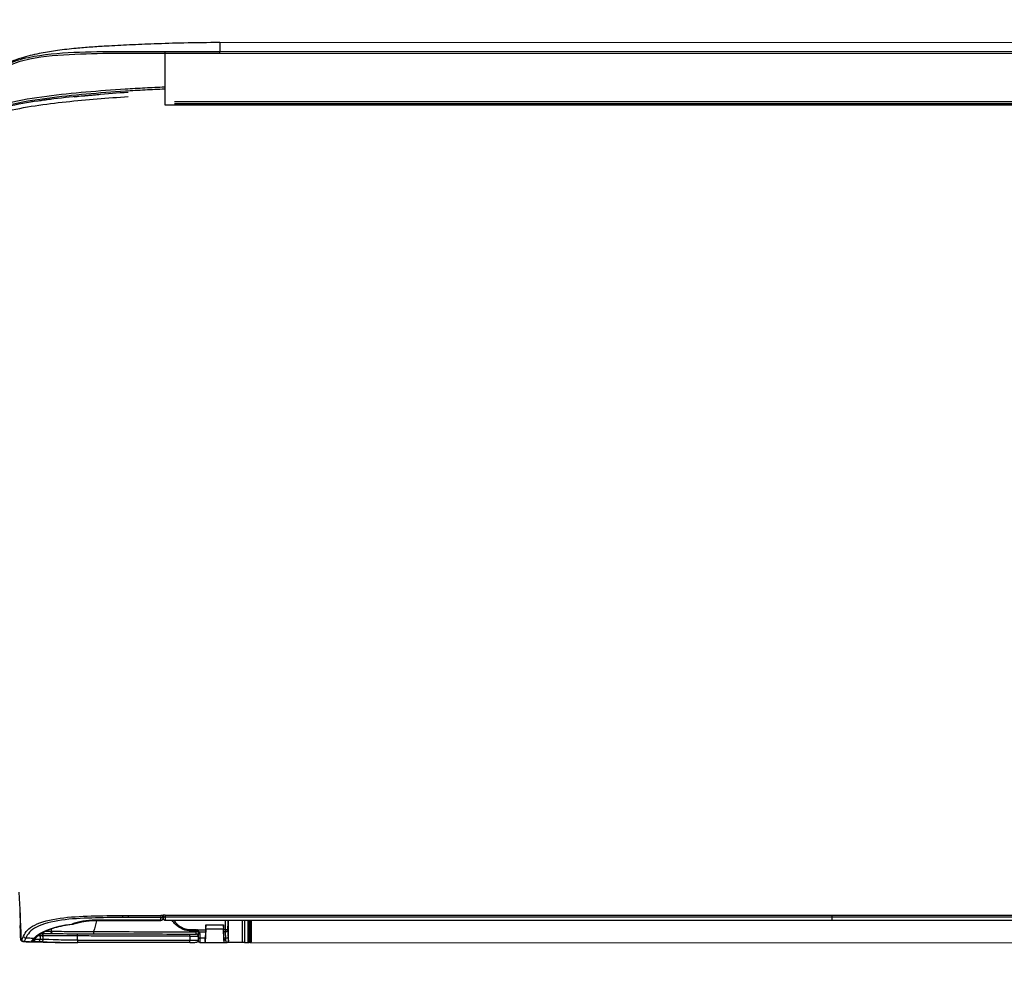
# Model space of a CAD drawing. Header units: millimetres. Extents: x 922208 to 1069538, y -182208 to -99877.
# Tile 144 of 256: x 989729 to 989949, y -172339 to -172129. Entities that reach past the tile are written whole.
import ezdxf

# ---------------------------------------------------------------- set-up
doc = ezdxf.new("R2010")
doc.units = ezdxf.units.MM
doc.header["$MEASUREMENT"] = 0
doc.linetypes.add('HIDDEN', pattern=[20, 10, -10])
doc.layers.add('IS_KLIM_urządzenia', color=3, linetype='Continuous')
doc.layers.add('IS_POWRÓT', color=5, linetype='HIDDEN', lineweight=30)
doc.layers.add('Nowe_220-A Ściany_Nr_pióra__7', color=7, linetype='Continuous', lineweight=13)
doc.styles.add('STYL_AUTOMATYCZNY_1', font='arial.ttf')

# ---------------------------------------------------------------- blocks, each defined once
blk = doc.blocks.new('parter01')
at = {"layer": 'Nowe_220-A Ściany_Nr_pióra__7', "color": 7, "linetype": 'Continuous', "lineweight": 0, "insert": (989209.88908, -112809.08834), "char_height": 125, "attachment_point": 7, "style": 'STYL_AUTOMATYCZNY_1'}
blk.add_mtext('\\A1;{\\pql;\\pt0;\\fArial|b0|i0|c238|p0;\\W1.000000;hp 85\\fArial|b0|i0|c238|p0;\\W1.000000;\\A1{\\H.66x;\\S^  ;}\\fArial|b0|i0|c238|p0;\\W1.000000;\\fArial|b0|i0|c238|p0;\\W1.000000;}', dxfattribs=at)
blk = doc.blocks.new('G$CFEA986A8')
at = {"layer": 'IS_KLIM_urządzenia', "linetype": 'Continuous'}
for p, q in [((902.57, 201.14), (563.89, 201.26)), ((902.37, 200.15), (902.37, 200.94)), ((902.57, 201.14), (902.77, 201.14)), ((902.57, 201.14), (902.57, 200.15)), ((903.79, 201.14), (902.77, 201.14)), ((902.77, 200.15), (902.77, 201.14)), ((902.97, 200.94), (902.97, 200.15)), ((908.45, 201.14), (907.89, 201.14)), ((912.52, 201.14), (908.47, 201.14)), ((912.52, 201.14), (912.37, 198.14)), ((912.55, 201.14), (912.52, 201.14)), ((913.83, 201.14), (912.55, 201.14)), ((914.13, 200.84), (914.13, 199.99)), ((902.37, 196.17), (902.37, 200.15)), ((902.57, 200.15), (902.57, 196.17)), ((902.77, 200.15), (902.57, 200.15)), ((902.78, 196.17), (902.77, 200.15)), ((902.97, 200.15), (902.98, 196.17)), ((908.01, 200.14), (908.41, 200.14)), ((912.56, 198.77), (912.59, 200.14)), ((912.59, 200.14), (913.83, 200.14)), ((913.83, 199.19), (913.83, 200.14)), ((914.13, 199.99), (914.13, 199.04)), ((772.5, 196.17), (772.5, 196.12)), ((772.5, 195.46), (772.5, 196.12)), ((921.53, 196.12), (921.53, 196.17)), ((772.5, 195.01), (772.5, 195.46)), ((921.53, 195.01), (921.53, 195.46)), ((46.52, 13.96), (921.55, 13.84)), ((48.58, 13.7), (919.48, 13.58)), ((921.53, 13.84), (921.53, 2.34)), ((919.48, 13.06), (48.58, 13.18)), ((58.74, 2.46), (909.33, 2.34)), ((58.73, 0), (909.33, -0.12)), ((909.33, 1.87), (58.74, 1.98))]:
    blk.add_line(p, q, dxfattribs=at)
at = {"layer": 'IS_KLIM_urządzenia', "linetype": 'Continuous', "extrusion": (0, 0, -1)}
for centre, radius, start, end in [((-902.57, 200.94), 0.2, 0.06, 90), ((-902.77, 200.94), 0.2, 90, 179.94), ((-913.83, 200.84), 0.3, 90, 180), ((-949.35, 200.44), 0.5, 357.7297, 89), ((-914.63, 199.19), 0.8, 328.4419, 0), ((-914.63, 199.04), 0.5, 328.4419, 360), ((-949.38, 199.62), 0.5, 270.2, 357.9509)]:
    blk.add_arc(centre, radius, start, end, dxfattribs=at)
at = {"layer": 'IS_KLIM_urządzenia', "linetype": 'Continuous', "extrusion": (1.00954e-06, -2.82004e-16, 1)}
blk.add_arc((953.43, 198.1, 0), 0.5, 336.3033, 1.7827, dxfattribs=at)
at = {"layer": 'IS_KLIM_urządzenia', "linetype": 'Continuous', "extrusion": (1.60164e-27, -6.12303e-17, -1)}
blk.add_arc((-921.53, 195.67), 0.5, 90, 180, dxfattribs=at)
at = {"layer": 'IS_KLIM_urządzenia', "linetype": 'Continuous'}
blk.add_arc((922.53, 195.67), 0.5, 90, 180, dxfattribs=at)
for centre, major_axis, ratio, start_param, end_param in [((907.89, 200.64), (0, -0.5), 0.996195, 3.141593, 4.711612), ((916.08, 200.61), (0, -0.5), 0.034873, 3.089201, 4.710644), ((941.09, 200.61), (0, -0.5), 0.034873, 3.089633, 4.710644), ((941.13, 200.61), (0, 0.5), 0.034873, 6.231234, 7.852245), ((949.95, 200.45), (0.009, -0.5), 0.86661, 3.141593, 4.730312), ((951.12, 200.47), (0.009, -0.5), 0.866632, 3.141593, 4.730968), ((951.61, 200.49), (-0.144, 0.479), 0.997743, 5.938151, 6.276421), ((953.13, 200.41), (0.026, 0.499), 0.9983, 4.780824, 6.283185), ((902.57, 200.15), (-0.2, 0), 0.005236, 4.712394, 6.283185), ((902.77, 200.15), (-0.2, 0), 0.005236, 3.141593, 4.712397), ((908.01, 199.89), (-0.499, -0.025), 0.499537, 4.687551, 6.182407), ((908.08, 198.46), (-0.499, -0.025), 0.499537, 4.687551, 6.182407), ((908.08, 198.21), (-0.5, 0), 0.001724, 4.74727, 6.195919), ((913.83, 199.99), (-0.3, 0), 0.500503, 3.141593, 4.742589), ((913.83, 199.04), (-0.3, 0), 0.500503, 3.141593, 4.742589), ((913.95, 198.62), (-0.256, -0.157), 0.454954, 3.141593, 4.474043), ((914.63, 199.71), (0.5, 0), 0.97477, 3.141593, 4.707041), ((914.65, 199.74), (-0.002, -0.5), 0.988846, 4.715581, 6.283185), ((914.63, 198.74), (0.5, 0), 0.003693, 3.75529, 4.703662), ((914.41, 198.27), (0.084, 0.288), 0.033955, 0, 1.578937), ((914.63, 198.24), (0, -0.3), 0.034873, 3.141593, 4.710644), ((915.73, 198.24), (0, -0.3), 0.034873, 3.141593, 4.710644), ((916.08, 199.73), (-0.002, -0.5), 0.034879, 4.710765, 6.283185), ((941.17, 199.65), (-0.002, -0.5), 0.034879, 4.710765, 6.283185), ((946.76, 198.64), (0.002, 0.49), 0.738248, 4.644813, 6.283185), ((949.98, 199.62), (-0.002, -0.5), 0.86639, 4.745476, 5.27577), ((950.87, 199.75), (-0.375, 0.331), 0.874767, 5.323694, 7.085331), ((952.71, 199.67), (-0.457, 0.203), 0.909388, 3.595277, 5.050644), ((921.53, 195.67), (-0.5, 0), 0.894842, 3.141593, 4.712389), ((922.53, 195.67), (0.5, 0), 0.910452, 1.566816, 3.141593), ((922.53, 195.67), (0, 0.5), 0.009623, 5.856747, 6.283185), ((937.19, 195.67), (0, 0.5), 0.010876, 5.85437, 6.283185), ((942.41, 196.53), (0.154, -0.476), 0.571177, 2.610999, 3.141593), ((942.41, 196.53), (-0.055, 0.497), 0.256635, 5.838948, 6.28321), ((921.53, 195.01), (-0.5, 0), 0.894842, 3.141593, 4.712389), ((921.53, 195.01), (-0.5, 0), 0.001524, 1.570796, 3.141593), ((922.53, 195.11), (0.5, 0), 0.910238, 1.566572, 3.141593), ((922.53, 195.11), (0.5, 0), 0.001837, 3.141593, 4.717362), ((922.53, 195.11), (0.001, 0.5), 0.004977, 4.710563, 5.856245), ((921.53, 2.37), (0, 0.5), 0.000014, 1.623156, 3.109817)]:
    blk.add_ellipse(centre, major_axis=major_axis, ratio=ratio, start_param=start_param, end_param=end_param, dxfattribs=at)
at = {"layer": 'IS_KLIM_urządzenia', "linetype": 'Continuous', "extrusion": (0, 0, -1)}
for centre, major_axis, ratio, start_param, end_param in [((912.44, 199.14), (-0.11, -2), 0.052397, 3.13883, 4.18571), ((913.83, 199.14), (0, -2), 0.005231, 2.094713, 3.141593)]:
    blk.add_ellipse(centre, major_axis=major_axis, ratio=ratio, start_param=start_param, end_param=end_param, dxfattribs=at)
at = {"layer": 'IS_KLIM_urządzenia', "linetype": 'Continuous'}
for points, degree in [([(903.79, 201.14), (903.95, 201.14), (904.1, 201.14), (904.26, 201.14)], 3), ([(903.79, 196.17), (903.79, 197.83), (903.79, 199.49), (903.79, 201.14)], 3), ([(904.26, 201.14), (904.26, 199.49), (904.26, 197.83), (904.26, 196.17)], 3), ([(907.4, 200.64), (907.39, 200.64), (907.39, 200.64), (907.39, 200.64)], 3), ([(907.39, 200.64), (907.39, 199.15), (907.39, 197.66), (907.39, 196.17)], 3), ([(907.88, 201.14), (907.89, 201.14), (907.89, 201.14), (907.89, 201.14)], 3), ([(908.47, 201.14), (908.46, 201.14), (908.45, 201.14), (908.45, 201.14)], 3), ([(908.62, 198.14), (908.57, 199.14), (908.52, 200.14), (908.47, 201.14)], 3), ([(914.13, 200.54), (914.13, 200.36), (914.13, 200.17), (914.13, 199.99)], 3), ([(916.07, 199.74), (916.07, 200.03), (916.07, 200.32), (916.07, 200.62)], 3), ([(916.08, 201.11), (924.42, 201.11), (932.75, 201.11), (941.09, 201.11)], 3), ([(941.07, 200.62), (941.08, 200.62), (941.1, 200.62), (941.11, 200.62)], 3), ([(948.85, 200.42), (948.86, 200.19), (948.87, 199.97), (948.87, 199.74)], 3), ([(951.64, 200.99), (951.56, 200.97), (951.29, 200.69), (950.89, 200.21)], 3), ([(951.53, 200.98), (951.42, 200.97), (951.28, 200.97), (951.11, 200.97)], 3), ([(951.65, 200.98), (951.47, 200.97)], 1), ([(951.65, 200.99), (951.65, 200.99), (951.64, 200.99), (951.64, 200.99)], 3), ([(951.87, 200.98), (951.87, 200.98), (951.87, 200.98), (951.87, 200.98)], 3), ([(951.88, 200.98), (952.37, 200.96), (952.87, 200.93), (953.37, 200.9)], 3), ([(952.73, 200.13), (952.95, 200.65), (953.08, 200.92), (953.16, 200.91)], 3), ([(953.63, 200.42), (953.55, 200.42), (953.42, 200.17), (953.2, 199.67)], 3), ([(953.38, 200.9), (953.63, 200.89), (953.84, 200.67), (953.85, 200.42)], 3), ([(953.78, 200.42), (953.74, 200.42), (953.73, 200.42), (953.63, 200.42)], 3), ([(907.58, 196.17), (907.58, 196.85), (907.59, 197.53), (907.59, 198.21)], 3), ([(908.07, 198.21), (908.07, 197.53), (908.07, 196.85), (908.07, 196.17)], 3), ([(908.46, 198.19), (908.33, 198.19), (908.2, 198.2), (908.07, 198.21)], 3), ([(908.08, 198.71), (908.2, 198.7), (908.32, 198.69), (908.44, 198.69)], 3), ([(908.41, 200.14), (908.42, 199.66), (908.43, 199.17), (908.44, 198.69)], 3), ([(914.4, 198.27), (913.78, 198.27), (913.16, 198.27), (912.54, 198.27)], 3), ([(912.56, 198.77), (913.02, 198.77), (913.48, 198.77), (913.94, 198.77)], 3), ([(914.13, 198.74), (914.13, 198.82), (914.13, 198.91), (914.13, 198.98)], 3), ([(914.62, 198.24), (914.55, 198.24), (914.47, 198.25), (914.4, 198.27)], 3), ([(914.49, 198.56), (914.54, 198.54), (914.59, 198.54), (914.63, 198.54)], 3), ([(914.65, 199.24), (914.64, 199.24), (914.63, 199.24), (914.63, 199.23)], 3), ([(936.94, 196.3), (937.09, 197.09), (937.3, 197.88), (937.59, 198.66)], 3), ([(937.59, 198.66), (937.59, 198.66), (937.59, 198.66), (937.59, 198.66)], 3), ([(950.89, 200.21), (949.55, 198.7), (946.42, 197.44), (942.41, 196.99)], 3), ([(947, 198.6), (946.98, 198.42), (946.96, 198.23), (946.95, 198.04)], 3), ([(947.09, 198.59), (947.05, 198.6), (947.01, 198.6), (946.96, 198.61)], 3), ([(948.88, 199.6), (948.88, 199.6), (949.11, 199.6), (949.55, 199.6)], 3), ([(949.55, 199.6), (949.68, 199.6), (949.82, 199.6), (949.95, 199.6)], 3), ([(953.9, 198.93), (953.92, 198.4), (953.94, 197.87), (953.95, 197.34)], 3), ([(448.64, 196.29), (505.06, 196.29), (561.48, 196.29), (772.5, 196.17)], 3), ([(772.5, 196.12), (561.48, 196.24), (505.06, 196.24), (448.64, 196.24)], 3), ([(772.5, 196.17), (822.17, 196.17), (871.85, 196.17), (921.53, 196.17)], 3), ([(942.26, 197.01), (940.8, 196.54), (939.06, 196.17), (937.19, 196.17)], 3), ([(937.19, 196.13), (939.13, 196.13), (940.91, 196.5), (942.41, 196.99)], 3), ([(942.26, 197.01), (941.32, 196.71), (940.35, 196.47), (939.34, 196.33)], 3), ([(954.08, 193.57), (954.03, 194.82), (953.99, 196.07), (953.96, 197.32)], 3), ([(772.5, 195.01), (561.48, 195.13), (505.06, 195.13), (448.64, 195.13)], 3), ([(922.03, 195.11), (922.03, 195.29), (922.03, 195.48), (922.03, 195.67)], 3), ([(922.03, 195.1), (922.03, 195.07), (922.03, 195.04), (922.03, 195.01)], 3), ([(922.53, 195.56), (924.95, 195.55), (927.37, 195.55), (929.79, 195.53)], 3), ([(929.79, 195.08), (927.37, 195.09), (924.95, 195.1), (922.53, 195.1)], 3), ([(929.79, 195.53), (929.79, 195.45), (929.79, 195.27), (929.79, 195.08)], 3), ([(929.79, 195.53), (930.21, 195.53), (930.63, 195.53), (931.05, 195.53)], 3), ([(931.05, 195.07), (931.04, 195.07), (931.03, 195.07), (931.02, 195.07)], 3), ([(951.29, 13.18), (951.31, 13.06), (951.34, 12.94), (951.37, 12.81)], 3), ([(909.33, 2.34), (909.33, 2.09), (909.33, 1.88), (909.33, 1.87)], 3), ([(909.33, 2.34), (913.4, 2.34), (917.46, 2.34), (921.53, 2.34)], 3), ([(909.33, -0.12), (909.33, -0.12), (909.33, 0.54), (909.33, 1.87)], 3)]:
    blk.add_open_spline(points, degree=degree, dxfattribs=at)
for points, knots in [([(904.26, 201.14), (905.3, 201.14), (906.35, 201.14), (907.41, 201.14), (907.42, 201.14), (907.59, 201.14), (907.74, 201.14), (907.88, 201.14)], [0, 0, 0, 0, 0.863472, 0.863472, 0.877231, 0.877231, 1, 1, 1, 1]), ([(907.39, 200.64), (907.39, 200.7), (907.4, 200.75), (907.43, 200.86), (907.46, 200.91), (907.53, 201), (907.57, 201.04), (907.67, 201.09), (907.72, 201.12), (907.81, 201.14), (907.85, 201.14), (907.88, 201.14)], [0, 0, 0, 0, 0.21439, 0.21439, 0.428764, 0.428764, 0.643392, 0.643392, 0.858543, 0.858543, 1, 1, 1, 1]), ([(907.51, 199.89), (907.5, 200.05), (907.49, 200.2), (907.47, 200.42), (907.45, 200.5), (907.43, 200.61), (907.41, 200.64), (907.4, 200.64)], [0, 0, 0, 0, 0.353543, 0.353543, 0.676789, 0.676789, 1, 1, 1, 1]), ([(907.89, 201.14), (907.91, 201.14), (907.92, 201.1), (907.95, 200.95), (907.96, 200.84), (907.99, 200.55), (908, 200.35), (908.01, 200.14)], [0, 0, 0, 0, 0.323073, 0.323073, 0.646292, 0.646292, 1, 1, 1, 1]), ([(908.41, 200.14), (908.41, 200.33), (908.4, 200.51), (908.41, 200.8), (908.41, 200.92), (908.42, 201.09), (908.44, 201.14), (908.45, 201.14)], [0, 0, 0, 0, 0.320954, 0.320954, 0.641904, 0.641904, 1, 1, 1, 1]), ([(916.08, 201.11), (915.92, 201.11), (915.58, 201.11), (915.09, 201.1), (914.76, 201.08), (914.6, 201.05), (914.48, 201.03), (914.36, 200.97), (914.25, 200.87), (914.17, 200.73), (914.13, 200.61), (914.14, 200.54), (914.14, 200.54)], [0, 0, 0, 0, 0.161926, 0.367066, 0.579486, 0.703061, 0.770747, 0.816557, 0.869414, 0.929709, 0.994845, 1, 1, 1, 1]), ([(916.07, 200.62), (915.94, 200.62), (915.82, 200.61), (915.48, 200.61), (915.27, 200.61), (914.89, 200.6), (914.71, 200.59), (914.43, 200.58), (914.32, 200.57), (914.17, 200.56), (914.13, 200.55), (914.13, 200.54)], [0, 0, 0, 0, 0.119883, 0.119883, 0.339691, 0.339691, 0.55974, 0.55974, 0.779888, 0.779888, 1, 1, 1, 1]), ([(941.07, 200.62), (940.74, 200.62), (940.4, 200.62), (938.74, 200.62), (937.41, 200.62), (930.74, 200.62), (925.41, 200.62), (918.74, 200.62), (917.4, 200.62), (916.07, 200.62)], [0, 0, 0, 0, 0.039967, 0.039967, 0.199835, 0.199835, 0.839306, 0.839306, 1, 1, 1, 1]), ([(948.84, 201.02), (948.83, 201.02), (948.3, 201.03), (947.14, 201.07), (945.21, 201.1), (943.52, 201.11), (942.31, 201.11), (941.7, 201.11), (941.39, 201.11), (941.22, 201.11), (941.13, 201.11), (941.09, 201.11)], [0, 0, 0, 0, 0.004945, 0.253708, 0.502472, 0.751236, 0.875618, 0.937809, 0.968905, 0.984452, 1, 1, 1, 1]), ([(941.11, 200.62), (941.11, 200.6), (941.11, 200.58), (941.13, 200.26), (941.14, 199.95), (941.15, 199.65)], [0, 0, 0, 0, 0.050907, 0.050907, 1, 1, 1, 1]), ([(941.11, 200.62), (943.18, 200.61), (945.18, 200.56), (948.02, 200.45), (948.85, 200.42), (948.85, 200.42)], [0, 0, 0, 0, 0.5, 0.5, 1, 1, 1, 1]), ([(949.34, 200.94), (949.35, 200.94), (948.46, 200.96), (945.43, 201.07), (943.32, 201.12), (941.13, 201.11)], [0, 0, 0, 0, 0.5, 0.5, 1, 1, 1, 1]), ([(948.84, 201.02), (949.2, 201), (949.92, 200.98), (950.51, 200.96), (950.78, 200.96), (950.82, 200.96)], [0, 0, 0, 0, 0.463265, 0.920562, 1, 1, 1, 1]), ([(948.85, 200.42), (948.85, 200.42), (948.93, 200.42), (949.2, 200.42), (949.34, 200.43), (949.52, 200.43)], [0, 0, 0, 0, 0.594507, 0.594507, 1, 1, 1, 1]), ([(948.85, 200.42), (948.86, 200.2), (948.87, 199.99), (948.88, 199.72), (948.88, 199.66), (948.88, 199.6)], [0, 0, 0, 0, 0.787839, 0.787839, 1, 1, 1, 1]), ([(949.94, 200.95), (949.78, 200.94), (949.65, 200.94), (949.41, 200.94), (949.34, 200.94), (949.34, 200.94)], [0, 0, 0, 0, 0.405495, 0.405495, 1, 1, 1, 1]), ([(949.52, 200.43), (949.68, 200.43), (949.85, 200.44), (950.24, 200.44), (950.46, 200.45), (950.68, 200.45)], [0, 0, 0, 0, 0.427577, 0.427577, 1, 1, 1, 1]), ([(949.55, 199.6), (949.54, 199.67), (949.54, 199.74), (949.53, 200.01), (949.52, 200.22), (949.52, 200.43)], [0, 0, 0, 0, 0.242772, 0.242772, 1, 1, 1, 1]), ([(951.11, 200.97), (951.05, 200.97), (951, 200.97), (950.61, 200.96), (950.27, 200.95), (949.94, 200.95)], [0, 0, 0, 0, 0.140287, 0.140287, 1, 1, 1, 1]), ([(951.47, 200.97), (951.44, 200.96), (951.35, 200.93), (951.24, 200.85), (951.05, 200.69), (950.79, 200.42), (950.54, 200.13), (950.49, 200.07)], [0, 0, 0, 0, 0.055654, 0.152218, 0.398919, 0.883415, 1, 1, 1, 1]), ([(951.3, 200.97), (951.33, 200.97), (951.36, 200.97), (951.43, 200.97), (951.47, 200.97), (951.52, 200.97), (951.53, 200.98), (951.53, 200.98)], [0, 0, 0, 0, 0.196485, 0.196485, 0.598241, 0.598241, 1, 1, 1, 1]), ([(953.16, 200.91), (952.82, 200.93), (952.49, 200.95), (951.99, 200.98), (951.82, 200.98), (951.65, 200.99)], [0, 0, 0, 0, 0.665624, 0.665624, 1, 1, 1, 1]), ([(953.16, 200.91), (953.26, 200.91), (953.27, 200.91), (953.35, 200.9), (953.38, 200.9), (953.38, 200.9)], [0, 0, 0, 0, 0.500965, 0.500965, 1, 1, 1, 1]), ([(954.28, 189.89), (954.28, 189.89), (954.28, 189.9), (954.27, 190.02), (954.23, 190.6), (954.14, 191.94), (954.03, 194.22), (953.91, 197.18), (953.82, 199.32), (953.78, 200.42)], [0, 0, 0, 0, 0.003556, 0.013419, 0.063305, 0.179289, 0.407722, 0.697868, 1, 1, 1, 1]), ([(953.85, 200.42), (953.85, 200.42), (953.85, 200.42), (953.85, 200.42), (953.82, 200.42), (953.79, 200.42), (953.79, 200.42), (953.79, 200.42)], [0, 0, 0, 0, 0.184418, 0.184418, 0.99996, 0.99996, 1, 1, 1, 1]), ([(953.85, 200.35), (953.85, 200.35), (953.85, 200.34), (953.85, 200.28), (953.86, 200.2), (953.87, 199.99), (953.87, 199.86), (953.88, 199.58), (953.89, 199.42), (953.9, 199.15), (953.9, 199.04), (953.9, 198.93)], [0, 0, 0, 0, 0.028642, 0.028642, 0.295178, 0.295178, 0.560807, 0.560807, 0.826045, 0.826045, 1, 1, 1, 1]), ([(907.58, 198.46), (907.57, 198.71), (907.56, 198.96), (907.53, 199.44), (907.52, 199.66), (907.51, 199.89)], [0, 0, 0, 0, 0.522709, 0.522709, 1, 1, 1, 1]), ([(907.58, 198.46), (907.58, 198.45), (907.58, 198.45), (907.58, 198.41), (907.58, 198.37), (907.59, 198.3), (907.59, 198.25), (907.59, 198.21)], [0, 0, 0, 0, 0.085637, 0.085637, 0.50049, 0.50049, 1, 1, 1, 1]), ([(908.01, 200.14), (908.02, 199.85), (908.04, 199.56), (908.06, 199.09), (908.07, 198.9), (908.08, 198.71)], [0, 0, 0, 0, 0.604042, 0.604042, 1, 1, 1, 1]), ([(908.07, 198.21), (908.07, 198.21), (908.07, 198.22), (908.07, 198.3), (908.07, 198.39), (908.07, 198.54), (908.08, 198.61), (908.08, 198.68), (908.08, 198.7), (908.08, 198.71)], [0, 0, 0, 0, 0.016895, 0.016895, 0.500026, 0.500026, 0.914477, 0.914477, 1, 1, 1, 1]), ([(908.44, 198.69), (908.44, 198.59), (908.45, 198.48), (908.46, 198.31), (908.46, 198.25), (908.46, 198.19)], [0, 0, 0, 0, 0.648219, 0.648219, 1, 1, 1, 1]), ([(908.46, 198.19), (908.46, 198.17), (908.46, 198.16), (908.48, 197.81), (908.5, 197.48), (908.52, 197.14)], [0, 0, 0, 0, 0.042191, 0.042191, 1, 1, 1, 1]), ([(908.52, 197.14), (908.51, 197.26), (908.51, 197.37), (908.5, 197.58), (908.5, 197.68), (908.49, 197.86), (908.49, 197.93), (908.5, 198.05), (908.5, 198.09), (908.51, 198.13), (908.51, 198.14), (908.52, 198.14)], [0, 0, 0, 0, 0.215427, 0.215427, 0.43087, 0.43087, 0.646084, 0.646084, 0.860997, 0.860997, 1, 1, 1, 1]), ([(908.52, 198.14), (909.18, 198.14), (909.85, 198.14), (910.52, 198.14), (910.53, 198.14), (911.18, 198.14), (911.83, 198.14), (912.48, 198.14)], [0, 0, 0, 0, 0.504617, 0.504617, 0.508808, 0.508808, 1, 1, 1, 1]), ([(912.48, 197.14), (912.49, 197.48), (912.51, 197.81), (912.53, 198.18), (912.53, 198.23), (912.54, 198.27)], [0, 0, 0, 0, 0.885108, 0.885108, 1, 1, 1, 1]), ([(912.48, 198.14), (912.48, 198.14), (912.49, 198.12), (912.5, 198.05), (912.5, 197.99), (912.5, 197.85), (912.5, 197.77), (912.5, 197.58), (912.49, 197.47), (912.48, 197.29), (912.48, 197.22), (912.48, 197.14)], [0, 0, 0, 0, 0.215444, 0.215444, 0.430943, 0.430943, 0.645652, 0.645652, 0.859614, 0.859614, 1, 1, 1, 1]), ([(912.54, 198.27), (912.54, 198.38), (912.55, 198.5), (912.55, 198.66), (912.55, 198.72), (912.56, 198.77)], [0, 0, 0, 0, 0.645591, 0.645591, 1, 1, 1, 1]), ([(913.94, 198.77), (913.98, 198.69), (914.02, 198.61), (914.12, 198.47), (914.18, 198.41), (914.3, 198.32), (914.35, 198.29), (914.4, 198.27)], [0, 0, 0, 0, 0.40011, 0.40011, 0.760145, 0.760145, 1, 1, 1, 1]), ([(914.16, 199.74), (914.19, 199.74), (914.26, 199.74), (914.47, 199.74), (914.61, 199.74), (914.94, 199.74), (915.13, 199.74), (915.57, 199.74), (915.82, 199.74), (916.07, 199.74)], [0, 0, 0, 0, 0.243193, 0.243193, 0.486385, 0.486385, 0.729578, 0.729578, 1, 1, 1, 1]), ([(914.49, 198.56), (914.46, 198.57), (914.43, 198.58), (914.36, 198.62), (914.32, 198.65), (914.26, 198.7), (914.24, 198.73), (914.22, 198.76), (914.21, 198.77), (914.21, 198.78)], [0, 0, 0, 0, 0.256779, 0.256779, 0.615768, 0.615768, 0.927089, 0.927089, 1, 1, 1, 1]), ([(915.72, 198.24), (915.52, 198.24), (915.32, 198.24), (914.96, 198.24), (914.79, 198.24), (914.62, 198.24)], [0, 0, 0, 0, 0.545123, 0.545123, 1, 1, 1, 1]), ([(914.63, 199.23), (914.63, 199.21), (914.63, 199.19), (914.63, 199.13), (914.63, 199.09), (914.63, 199.01), (914.63, 198.96), (914.63, 198.85), (914.63, 198.8), (914.63, 198.74)], [0, 0, 0, 0, 0.251437, 0.251437, 0.502865, 0.502865, 0.754279, 0.754279, 1, 1, 1, 1]), ([(937.59, 198.66), (937.25, 198.66), (936.92, 198.66), (935.26, 198.67), (933.92, 198.67), (927.26, 198.7), (921.92, 198.72), (915.94, 198.74), (915.28, 198.74), (914.63, 198.74)], [0, 0, 0, 0, 0.043508, 0.043508, 0.217737, 0.217737, 0.914651, 0.914651, 1, 1, 1, 1]), ([(914.63, 198.54), (914.83, 198.54), (915.03, 198.54), (915.4, 198.54), (915.57, 198.54), (915.73, 198.54)], [0, 0, 0, 0, 0.545123, 0.545123, 1, 1, 1, 1]), ([(916.08, 199.23), (915.89, 199.24), (915.71, 199.24), (915.38, 199.24), (915.24, 199.24), (914.99, 199.24), (914.89, 199.24), (914.73, 199.24), (914.67, 199.24), (914.65, 199.24)], [0, 0, 0, 0, 0.270422, 0.270422, 0.513615, 0.513615, 0.756808, 0.756808, 1, 1, 1, 1]), ([(919.6, 196.19), (919.44, 196.43), (919.25, 196.66), (918.18, 197.73), (916.97, 198.24), (915.72, 198.24)], [0, 0, 0, 0, 0.192531, 0.192531, 1, 1, 1, 1]), ([(915.73, 198.54), (917.05, 198.54), (918.35, 198), (919.54, 196.8), (919.78, 196.5), (919.98, 196.17)], [0, 0, 0, 0, 0.772238, 0.772238, 1, 1, 1, 1]), ([(916.07, 199.74), (916.4, 199.73), (916.73, 199.73), (918.4, 199.73), (919.73, 199.72), (926.39, 199.7), (931.72, 199.68), (938.42, 199.66), (939.78, 199.65), (941.15, 199.65)], [0, 0, 0, 0, 0.039838, 0.039838, 0.199192, 0.199192, 0.836607, 0.836607, 1, 1, 1, 1]), ([(941.17, 199.15), (940.83, 199.15), (940.5, 199.15), (938.83, 199.16), (937.5, 199.16), (930.84, 199.18), (925.51, 199.2), (918.81, 199.22), (917.45, 199.23), (916.08, 199.23)], [0, 0, 0, 0, 0.039838, 0.039838, 0.199192, 0.199192, 0.836607, 0.836607, 1, 1, 1, 1]), ([(931.05, 195.53), (933.36, 195.52), (935.66, 195.57), (940.26, 195.7), (942.58, 195.82), (946.89, 196.44), (948.95, 196.94), (951.65, 198.37), (952.34, 199.25), (952.73, 200.13)], [0, 0, 0, 0, 0.25, 0.25, 0.5, 0.5, 0.75, 0.75, 1, 1, 1, 1]), ([(953.2, 199.67), (952.8, 198.78), (952.09, 197.91), (949.34, 196.5), (947.25, 196), (942.85, 195.37), (940.48, 195.24), (935.77, 195.12), (933.41, 195.07), (931.05, 195.07)], [0, 0, 0, 0, 0.25, 0.25, 0.5, 0.5, 0.75, 0.75, 1, 1, 1, 1]), ([(937.59, 198.66), (937.59, 198.72), (937.59, 198.77), (937.59, 198.88), (937.59, 198.93), (937.59, 199.02), (937.58, 199.05), (937.58, 199.11), (937.58, 199.14), (937.58, 199.15), (937.58, 199.16), (937.58, 199.16), (937.58, 199.16), (937.58, 199.16)], [0, 0, 0, 0, 0.215384, 0.215384, 0.430768, 0.430768, 0.646164, 0.646164, 0.861588, 0.861588, 0.968092, 0.968092, 1, 1, 1, 1]), ([(947, 198.61), (945.56, 198.61), (943.97, 198.62), (940.8, 198.64), (939.2, 198.65), (937.59, 198.66)], [0, 0, 0, 0, 0.5, 0.5, 1, 1, 1, 1]), ([(941.15, 199.65), (943.21, 199.64), (945.21, 199.62), (948.05, 199.61), (948.88, 199.6), (948.88, 199.6)], [0, 0, 0, 0, 0.5, 0.5, 1, 1, 1, 1]), ([(948.92, 199.12), (948.52, 199.12), (947.86, 199.12), (945.48, 199.13), (943.36, 199.14), (941.17, 199.15)], [0, 0, 0, 0, 0.365319, 0.365319, 1, 1, 1, 1]), ([(950.4, 200.02), (950.34, 199.94), (950.05, 199.6), (949.22, 199.02), (947.89, 198.34), (946.25, 197.76), (944.39, 197.32), (942.98, 197.08), (942.2, 197.02), (942.12, 197.01)], [0, 0, 0, 0, 0.063833, 0.253259, 0.439583, 0.622959, 0.803555, 0.981106, 1, 1, 1, 1]), ([(946.96, 198.61), (946.96, 198.63), (946.96, 198.65), (946.96, 198.69), (946.95, 198.71), (946.95, 198.77), (946.94, 198.81), (946.93, 198.9), (946.91, 198.95), (946.88, 199.03), (946.86, 199.06), (946.82, 199.11), (946.8, 199.12), (946.77, 199.13), (946.77, 199.13), (946.76, 199.13)], [0, 0, 0, 0, 0.079375, 0.079375, 0.152142, 0.152142, 0.308093, 0.308093, 0.533795, 0.533795, 0.744603, 0.744603, 0.955402, 0.955402, 1, 1, 1, 1]), ([(947.12, 198.6), (947.11, 198.6), (947.11, 198.6), (947.1, 198.6), (947.1, 198.6), (947.09, 198.6), (947.09, 198.6), (947.09, 198.6), (947.09, 198.6), (947.09, 198.59), (947.09, 198.59), (947.09, 198.59), (947.09, 198.59), (947.09, 198.59)], [0, 0, 0, 0, 0.615634, 0.615634, 0.835116, 0.835116, 0.937229, 0.937229, 0.970666, 0.970666, 0.991316, 0.991316, 1, 1, 1, 1]), ([(948.34, 198.61), (948.2, 198.61), (948.06, 198.61), (947.67, 198.6), (947.43, 198.6), (947.12, 198.6)], [0, 0, 0, 0, 0.367139, 0.367139, 1, 1, 1, 1]), ([(948.9, 198.92), (948.9, 199.03), (948.9, 199.14), (948.89, 199.41), (948.88, 199.57), (948.87, 199.78), (948.87, 199.84), (948.87, 199.9)], [0, 0, 0, 0, 0.306223, 0.306223, 0.782025, 0.782025, 1, 1, 1, 1]), ([(948.87, 199.88), (948.87, 199.82), (948.87, 199.77), (948.88, 199.57), (948.89, 199.41), (948.9, 199.14), (948.9, 199.03), (948.9, 198.92)], [0, 0, 0, 0, 0.200661, 0.200661, 0.688787, 0.688787, 1, 1, 1, 1]), ([(948.9, 198.9), (948.9, 198.95), (948.9, 199), (948.89, 199.17), (948.89, 199.28), (948.88, 199.46), (948.88, 199.53), (948.88, 199.59), (948.88, 199.6), (948.88, 199.6)], [0, 0, 0, 0, 0.111069, 0.111069, 0.444253, 0.444253, 0.778253, 0.778253, 1, 1, 1, 1]), ([(948.89, 199.29), (948.89, 199.28), (948.89, 199.28), (948.89, 199.17), (948.9, 199.05), (948.9, 198.92)], [0, 0, 0, 0, 0.062899, 0.062899, 1, 1, 1, 1]), ([(950.89, 200.21), (951.29, 200.19), (951.68, 200.18), (952.3, 200.15), (952.51, 200.14), (952.73, 200.13)], [0, 0, 0, 0, 0.64643, 0.64643, 1, 1, 1, 1]), ([(921.53, 196.12), (921.36, 196.12), (921.19, 196.12), (919.69, 196.12), (918.36, 196.12), (911.69, 196.12), (906.36, 196.12), (879.69, 196.12), (858.36, 196.12), (815.52, 196.12), (794.01, 196.12), (772.5, 196.12)], [0, 0, 0, 0, 0.003355, 0.003355, 0.030195, 0.030195, 0.137556, 0.137556, 0.566999, 0.566999, 1, 1, 1, 1]), ([(912.48, 197.14), (911.81, 197.14), (911.14, 197.14), (909.82, 197.14), (909.17, 197.14), (908.52, 197.14)], [0, 0, 0, 0, 0.504597, 0.504597, 1, 1, 1, 1]), ([(921.53, 195.46), (921.53, 195.61), (921.53, 195.76), (921.53, 195.98), (921.53, 196.05), (921.53, 196.12)], [0, 0, 0, 0, 0.674854, 0.674854, 1, 1, 1, 1]), ([(937.19, 196.17), (933.26, 196.17), (929.32, 196.17), (924.43, 196.17), (923.48, 196.17), (922.53, 196.17)], [0, 0, 0, 0, 0.804889, 0.804889, 1, 1, 1, 1]), ([(922.53, 196.13), (922.53, 195.99), (922.53, 195.85), (922.53, 195.66), (922.53, 195.61), (922.53, 195.56)], [0, 0, 0, 0, 0.728288, 0.728288, 1, 1, 1, 1]), ([(922.53, 196.13), (922.69, 196.13), (922.86, 196.13), (924.36, 196.13), (925.69, 196.13), (930.41, 196.13), (933.8, 196.13), (937.19, 196.13)], [0, 0, 0, 0, 0.033958, 0.033958, 0.30672, 0.30672, 1, 1, 1, 1]), ([(953.96, 197.32), (953.96, 197.33), (953.96, 197.35), (953.95, 197.46), (953.95, 197.55), (953.94, 197.71), (953.94, 197.79), (953.94, 197.89), (953.94, 197.92), (953.94, 197.94)], [0, 0, 0, 0, 0.073533, 0.073533, 0.446951, 0.446951, 0.819136, 0.819136, 1, 1, 1, 1]), ([(953.96, 197.32), (953.96, 197.33), (953.96, 197.35), (953.95, 197.46), (953.95, 197.55), (953.94, 197.71), (953.94, 197.79), (953.94, 197.89), (953.94, 197.92), (953.94, 197.94)], [0, 0, 0, 0, 0.073549, 0.073549, 0.446953, 0.446953, 0.819124, 0.819124, 1, 1, 1, 1]), ([(953.96, 197.32), (953.96, 197.33), (953.96, 197.35), (953.95, 197.46), (953.95, 197.55), (953.94, 197.71), (953.94, 197.79), (953.94, 197.89), (953.94, 197.92), (953.94, 197.94)], [0, 0, 0, 0, 0.07355, 0.07355, 0.446954, 0.446954, 0.819125, 0.819125, 1, 1, 1, 1]), ([(448.64, 195.58), (499.41, 195.58), (550.18, 195.58), (761.2, 195.46), (766.85, 195.46), (772.5, 195.46)], [0, 0, 0, 0, 0.899861, 0.899861, 1, 1, 1, 1]), ([(772.5, 195.46), (778.46, 195.46), (784.43, 195.46), (834.1, 195.46), (877.81, 195.46), (921.53, 195.46)], [0, 0, 0, 0, 0.120088, 0.120088, 1, 1, 1, 1]), ([(917.32, 195.01), (917.22, 195.01), (917.12, 195.01), (911.69, 195.01), (906.36, 195.01), (879.69, 195.01), (858.36, 195.01), (815.52, 195.01), (794.01, 195.01), (772.5, 195.01)], [0, 0, 0, 0, 0.002026, 0.002026, 0.112505, 0.112505, 0.554422, 0.554422, 1, 1, 1, 1]), ([(921.53, 195.01), (921.36, 195.01), (921.19, 195.01), (919.79, 195.01), (918.56, 195.01), (917.32, 195.01)], [0, 0, 0, 0, 0.118862, 0.118862, 1, 1, 1, 1]), ([(931.02, 195.07), (930.61, 195.07), (930.2, 195.07), (929.79, 195.08), (929.79, 195.08), (929.79, 195.08)], [0, 0, 0, 0, 0.999951, 0.999951, 1, 1, 1, 1]), ([(931.05, 195.53), (931.05, 195.5), (931.05, 195.46), (931.05, 195.41), (931.05, 195.4), (931.05, 195.34), (931.05, 195.29), (931.05, 195.19), (931.05, 195.13), (931.05, 195.07)], [0, 0, 0, 0, 0.339646, 0.339646, 0.410746, 0.410746, 0.705373, 0.705373, 1, 1, 1, 1]), ([(921.68, 10.32), (923.14, 10.32), (924.6, 10.43), (927.53, 10.58), (928.99, 10.67), (933.37, 10.94), (936.29, 11.16), (942.12, 11.68), (945.03, 11.98), (950.83, 12.75), (953.72, 13.19), (956.57, 13.87)], [0, 0, 0, 0, 0.125, 0.125, 0.25, 0.25, 0.5, 0.5, 0.75, 0.75, 1, 1, 1, 1]), ([(956.7, 13.36), (953.84, 12.67), (950.94, 12.23), (945.12, 11.46), (942.19, 11.16), (936.34, 10.64), (933.41, 10.42), (929.01, 10.14), (927.55, 10.06), (924.61, 9.91), (923.15, 9.8), (921.68, 9.8)], [0, 0, 0, 0, 0.25, 0.25, 0.5, 0.5, 0.75, 0.75, 0.875, 0.875, 1, 1, 1, 1]), ([(957.47, 15.37), (955.22, 14.75), (952.93, 14.35), (948.34, 13.64), (946.03, 13.36), (939.09, 12.61), (934.45, 12.24), (929.8, 11.96)], [0, 0, 0, 0, 0.25, 0.25, 0.5, 0.5, 1, 1, 1, 1]), ([(929.86, 11.03), (934.54, 11.32), (939.21, 11.68), (946.19, 12.44), (948.51, 12.73), (953.12, 13.44), (955.43, 13.85), (957.69, 14.47)], [0, 0, 0, 0, 0.5, 0.5, 0.75, 0.75, 1, 1, 1, 1]), ([(941.83, 11.98), (941.83, 11.98), (940.36, 11.82), (937.4, 11.57), (936.9, 11.53), (936.37, 11.49)], [0, 0, 0, 0, 0.843393, 0.843393, 1, 1, 1, 1]), ([(946.91, 12.54), (947.25, 12.59), (947.6, 12.63), (948.23, 12.71), (948.52, 12.75), (949.02, 12.82), (949.22, 12.85), (949.52, 12.89), (949.61, 12.91), (949.66, 12.91), (949.67, 12.91), (949.67, 12.91)], [0, 0, 0, 0, 0.235675, 0.235675, 0.471347, 0.471347, 0.702455, 0.702455, 0.927895, 0.927895, 1, 1, 1, 1]), ([(921.53, 2.34), (928.28, 2.34), (935.04, 2.23), (945.16, 2.67), (948.53, 2.93), (955.11, 4.29), (958.41, 5.45), (960.98, 7.72)], [0, 0, 0, 0, 0.5, 0.5, 0.75, 0.75, 1, 1, 1, 1]), ([(961.29, 7.38), (958.75, 5.12), (955.39, 3.88), (948.76, 2.48), (945.36, 2.21), (935.15, 1.75), (928.34, 1.87), (921.53, 1.87)], [0, 0, 0, 0, 0.25, 0.25, 0.5, 0.5, 1, 1, 1, 1]), ([(909.33, -0.12), (912.02, -0.11), (916.93, -0.06), (923.67, 0.16), (929.46, 0.4), (934.16, 0.64), (938.14, 0.89), (941.72, 1.18), (945.46, 1.6), (949.41, 2.23), (953.39, 3.16), (956.26, 4.22), (957.73, 4.98), (957.91, 5.08)], [0, 0, 0, 0, 0.162416, 0.296482, 0.407414, 0.51304, 0.581672, 0.650774, 0.735588, 0.811186, 0.895706, 0.987614, 1, 1, 1, 1]), ([(921.53, 1.87), (921.2, 1.87), (920.86, 1.87), (919.2, 1.87), (917.86, 1.87), (914.13, 1.87), (911.73, 1.87), (909.33, 1.87)], [0, 0, 0, 0, 0.081967, 0.081967, 0.409835, 0.409835, 1, 1, 1, 1])]:
    blk.add_open_spline(points, degree=3, knots=knots, dxfattribs=at)

msp = doc.modelspace()

# ---------------------------------------------------------------- block references
at = {"layer": 'IS_POWRÓT', "color": 27, "linetype": 'ByBlock', "lineweight": 30}
msp.add_blockref('parter01', (0, -59685.16), dxfattribs=at)

# ---------------------------------------------------------------- next in the draw order: block references
at = {"layer": 'IS_KLIM_urządzenia', "rotation": 180}
msp.add_blockref('G$CFEA986A8', (990683.24, -172133.93), dxfattribs=at)

doc.saveas('drawing.dxf')
